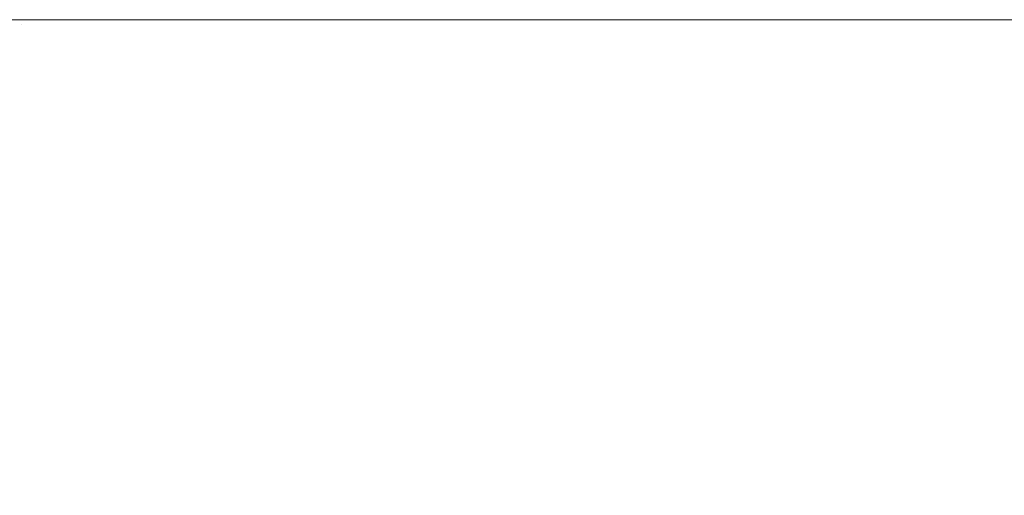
# Model space of a CAD drawing. Header units: centimetres. Extents: x -26 to 27.3, y -23.4 to -21.6.
# Tile 143 of 206: x 9.3175 to 9.3885, y -21.5941 to -21.5599. Entities that reach past the tile are written whole.
import ezdxf

# ---------------------------------------------------------------- set-up
doc = ezdxf.new("R2010")
doc.units = ezdxf.units.CM
doc.header["$LTSCALE"] = 2.54
doc.layers.add('Lucido design-1', color=7, linetype='Continuous')

# ---------------------------------------------------------------- blocks, each defined once
blk = doc.blocks.new('Gruppo-4-1')
at = {"color": 7, "linetype": 'Continuous', "lineweight": 9}
for points, invisible_edges in [([(27.209353, -21.559935, -9.478917), (27.209353, -21.559888, -9.481992), (-25.890647, -21.559888, -9.481992), (-25.890647, -21.559935, -9.478917)], 8), ([(9.309353, -21.559888, -9.681992), (-25.890647, -21.559888, -9.481992), (27.209353, -21.559888, -9.481992)], 9), ([(-25.890647, -21.559935, -9.478917), (-25.890647, -21.560002, -9.477631), (27.209353, -21.560002, -9.477631), (27.209353, -21.559935, -9.478917)], 10), ([(27.209353, -21.560149, -9.474771), (27.209353, -21.560002, -9.477631), (-25.890647, -21.560002, -9.477631), (-25.890647, -21.560149, -9.474771)], 10), ([(-25.890647, -21.560149, -9.474771), (-25.890647, -21.560288, -9.473278), (27.209353, -21.560288, -9.473278), (27.209353, -21.560149, -9.474771)], 10), ([(27.209353, -21.560535, -9.470635), (27.209353, -21.560288, -9.473278), (-25.890647, -21.560288, -9.473278), (-25.890647, -21.560535, -9.470635)], 10), ([(9.309353, -21.559888, -9.681992), (9.318077, -21.559888, -9.682182), (9.317887, -21.559983, -9.686538), (9.309353, -21.559983, -9.686352)], 6), ([(27.209353, -21.559888, -9.481992), (9.318077, -21.559888, -9.682182), (9.309353, -21.559888, -9.681992)], 9), ([(9.309353, -21.559983, -9.686352), (9.317887, -21.559983, -9.686538), (9.317706, -21.560249, -9.690666), (9.309353, -21.560249, -9.690484)], 7), ([(9.317706, -21.560249, -9.690666), (9.317527, -21.560686, -9.694777), (9.309353, -21.560686, -9.694598), (9.309353, -21.560273, -9.690707)], 11), ([(9.309353, -21.560273, -9.690707), (9.309353, -21.560249, -9.690484), (9.317706, -21.560249, -9.690666)], 10), ([(9.317706, -21.560249, -9.690666), (9.326044, -21.560249, -9.691213), (9.325685, -21.560686, -9.695311), (9.317527, -21.560686, -9.694777)], 15), ([(9.317887, -21.559983, -9.686538), (9.326404, -21.559983, -9.687096), (9.326044, -21.560249, -9.691213), (9.317706, -21.560249, -9.690666)], 15), ([(9.318077, -21.559888, -9.682182), (9.326784, -21.559888, -9.682753), (9.326404, -21.559983, -9.687096), (9.317887, -21.559983, -9.686538)], 14), ([(9.326784, -21.559888, -9.682753), (9.318077, -21.559888, -9.682182), (27.209353, -21.559888, -9.481992)], 10), ([(9.326044, -21.560249, -9.691213), (9.33435, -21.560249, -9.692122), (9.333813, -21.560686, -9.696202), (9.325685, -21.560686, -9.695311)], 15), ([(9.326404, -21.559983, -9.687096), (9.334889, -21.559983, -9.688025), (9.33435, -21.560249, -9.692122), (9.326044, -21.560249, -9.691213)], 15), ([(9.326784, -21.559888, -9.682753), (9.335458, -21.559888, -9.683703), (9.334889, -21.559983, -9.688025), (9.326404, -21.559983, -9.687096)], 14), ([(27.209353, -21.559888, -9.481992), (9.335458, -21.559888, -9.683703), (9.326784, -21.559888, -9.682753)], 9), ([(9.33435, -21.560249, -9.692122), (9.342608, -21.560249, -9.693393), (9.341894, -21.560686, -9.697445), (9.333813, -21.560686, -9.696202)], 15), ([(9.334889, -21.559983, -9.688025), (9.343326, -21.559983, -9.689324), (9.342608, -21.560249, -9.693393), (9.33435, -21.560249, -9.692122)], 15), ([(9.335458, -21.559888, -9.683703), (9.344083, -21.559888, -9.68503), (9.343326, -21.559983, -9.689324), (9.334889, -21.559983, -9.688025)], 14), ([(9.344083, -21.559888, -9.68503), (9.335458, -21.559888, -9.683703), (27.209353, -21.559888, -9.481992)], 10), ([(9.342608, -21.560249, -9.693393), (9.350803, -21.560249, -9.695024), (9.349912, -21.560686, -9.69904), (9.341894, -21.560686, -9.697445)], 15), ([(9.343326, -21.559983, -9.689324), (9.351697, -21.559983, -9.690989), (9.350803, -21.560249, -9.695024), (9.342608, -21.560249, -9.693393)], 15), ([(9.344083, -21.559888, -9.68503), (9.352641, -21.559888, -9.686732), (9.351697, -21.559983, -9.690989), (9.343326, -21.559983, -9.689324)], 14), ([(9.352641, -21.559888, -9.686732), (9.344083, -21.559888, -9.68503), (27.209353, -21.559888, -9.481992)], 10), ([(9.350803, -21.560249, -9.695024), (9.358919, -21.560249, -9.697009), (9.357854, -21.560686, -9.700984), (9.349912, -21.560686, -9.69904)], 15), ([(9.351697, -21.559983, -9.690989), (9.359988, -21.559983, -9.693018), (9.358919, -21.560249, -9.697009), (9.350803, -21.560249, -9.695024)], 15), ([(9.352641, -21.559888, -9.686732), (9.361117, -21.559888, -9.688806), (9.359988, -21.559983, -9.693018), (9.351697, -21.559983, -9.690989)], 14), ([(27.209353, -21.559888, -9.481992), (9.361117, -21.559888, -9.688806), (9.352641, -21.559888, -9.686732)], 9), ([(9.358919, -21.560249, -9.697009), (9.36694, -21.560249, -9.699348), (9.365703, -21.560686, -9.703272), (9.357854, -21.560686, -9.700984)], 15), ([(9.359988, -21.559983, -9.693018), (9.368183, -21.559983, -9.695406), (9.36694, -21.560249, -9.699348), (9.358919, -21.560249, -9.697009)], 15), ([(9.361117, -21.559888, -9.688806), (9.369494, -21.559888, -9.691248), (9.368183, -21.559983, -9.695406), (9.359988, -21.559983, -9.693018)], 14), ([(27.209353, -21.559888, -9.481992), (9.369494, -21.559888, -9.691248), (9.361117, -21.559888, -9.688806)], 9), ([(9.36694, -21.560249, -9.699348), (9.374852, -21.560249, -9.702033), (9.373445, -21.560686, -9.7059), (9.365703, -21.560686, -9.703272)], 15), ([(9.368183, -21.559983, -9.695406), (9.376266, -21.559983, -9.69815), (9.374852, -21.560249, -9.702033), (9.36694, -21.560249, -9.699348)], 15), ([(9.369494, -21.559888, -9.691248), (9.377757, -21.559888, -9.694053), (9.376266, -21.559983, -9.69815), (9.368183, -21.559983, -9.695406)], 14), ([(27.209353, -21.559888, -9.481992), (9.377757, -21.559888, -9.694053), (9.369494, -21.559888, -9.691248)], 9), ([(9.374852, -21.560249, -9.702033), (9.38264, -21.560249, -9.705062), (9.381065, -21.560686, -9.708863), (9.373445, -21.560686, -9.7059)], 15), ([(9.376266, -21.559983, -9.69815), (9.384221, -21.559983, -9.701244), (9.38264, -21.560249, -9.705062), (9.374852, -21.560249, -9.702033)], 15), ([(9.377757, -21.559888, -9.694053), (9.38589, -21.559888, -9.697216), (9.384221, -21.559983, -9.701244), (9.376266, -21.559983, -9.69815)], 14), ([(9.38589, -21.559888, -9.697216), (9.377757, -21.559888, -9.694053), (27.209353, -21.559888, -9.481992)], 10), ([(9.38264, -21.560249, -9.705062), (9.390288, -21.560249, -9.708427), (9.388549, -21.560686, -9.712156), (9.381065, -21.560686, -9.708863)], 15), ([(9.384221, -21.559983, -9.701244), (9.392034, -21.559983, -9.704681), (9.390288, -21.560249, -9.708427), (9.38264, -21.560249, -9.705062)], 15), ([(9.38589, -21.559888, -9.697216), (9.393877, -21.559888, -9.70073), (9.392034, -21.559983, -9.704681), (9.384221, -21.559983, -9.701244)], 14), ([(9.393877, -21.559888, -9.70073), (9.38589, -21.559888, -9.697216), (27.209353, -21.559888, -9.481992)], 10), ([(-25.890647, -21.560535, -9.470635), (-25.890647, -21.560764, -9.468942), (27.209353, -21.560764, -9.468942), (27.209353, -21.560535, -9.470635)], 10), ([(27.209353, -21.561093, -9.466514), (27.209353, -21.560764, -9.468942), (-25.890647, -21.560764, -9.468942), (-25.890647, -21.561093, -9.466514)], 10), ([(9.317527, -21.560686, -9.694777), (9.325685, -21.560686, -9.695311), (9.325329, -21.561292, -9.699385), (9.317349, -21.561292, -9.698862)], 15), ([(9.325685, -21.560686, -9.695311), (9.333813, -21.560686, -9.696202), (9.333279, -21.561292, -9.700256), (9.325329, -21.561292, -9.699385)], 15), ([(9.333813, -21.560686, -9.696202), (9.341894, -21.560686, -9.697445), (9.341183, -21.561292, -9.701472), (9.333279, -21.561292, -9.700256)], 15), ([(9.341894, -21.560686, -9.697445), (9.349912, -21.560686, -9.69904), (9.349027, -21.561292, -9.703033), (9.341183, -21.561292, -9.701472)], 15), ([(9.349912, -21.560686, -9.69904), (9.357854, -21.560686, -9.700984), (9.356796, -21.561292, -9.704934), (9.349027, -21.561292, -9.703033)], 15), ([(9.357854, -21.560686, -9.700984), (9.365703, -21.560686, -9.703272), (9.364474, -21.561292, -9.707172), (9.356796, -21.561292, -9.704934)], 15), ([(9.365703, -21.560686, -9.703272), (9.373445, -21.560686, -9.7059), (9.372047, -21.561292, -9.709742), (9.364474, -21.561292, -9.707172)], 15), ([(9.373445, -21.560686, -9.7059), (9.381065, -21.560686, -9.708863), (9.3795, -21.561292, -9.712641), (9.372047, -21.561292, -9.709742)], 15), ([(9.381065, -21.560686, -9.708863), (9.388549, -21.560686, -9.712156), (9.386821, -21.561292, -9.715862), (9.3795, -21.561292, -9.712641)], 15), ([(9.388549, -21.560686, -9.712156), (9.395882, -21.560686, -9.715772), (9.393993, -21.561292, -9.719399), (9.386821, -21.561292, -9.715862)], 15), ([(-25.890647, -21.561093, -9.466514), (-25.890647, -21.561428, -9.464631), (27.209353, -21.561428, -9.464631), (27.209353, -21.561093, -9.466514)], 10), ([(27.209353, -21.561823, -9.462417), (27.209353, -21.561428, -9.464631), (-25.890647, -21.561428, -9.464631), (-25.890647, -21.561823, -9.462417)], 10), ([(9.317349, -21.561292, -9.698862), (9.325329, -21.561292, -9.699385), (9.324975, -21.562065, -9.703427), (9.317172, -21.562065, -9.702916)], 15), ([(9.325329, -21.561292, -9.699385), (9.333279, -21.561292, -9.700256), (9.332749, -21.562065, -9.704278), (9.324975, -21.562065, -9.703427)], 15), ([(9.333279, -21.561292, -9.700256), (9.341183, -21.561292, -9.701472), (9.340479, -21.562065, -9.705468), (9.332749, -21.562065, -9.704278)], 15), ([(9.341183, -21.561292, -9.701472), (9.349027, -21.561292, -9.703033), (9.348149, -21.562065, -9.706994), (9.340479, -21.562065, -9.705468)], 15), ([(9.349027, -21.561292, -9.703033), (9.356796, -21.561292, -9.704934), (9.355745, -21.562065, -9.708853), (9.348149, -21.562065, -9.706994)], 15), ([(9.356796, -21.561292, -9.704934), (9.364474, -21.561292, -9.707172), (9.363254, -21.562065, -9.711041), (9.355745, -21.562065, -9.708853)], 15), ([(9.364474, -21.561292, -9.707172), (9.372047, -21.561292, -9.709742), (9.370659, -21.562065, -9.713555), (9.363254, -21.562065, -9.711041)], 15), ([(9.372047, -21.561292, -9.709742), (9.3795, -21.561292, -9.712641), (9.377948, -21.562065, -9.716389), (9.370659, -21.562065, -9.713555)], 15), ([(9.3795, -21.561292, -9.712641), (9.386821, -21.561292, -9.715862), (9.385106, -21.562065, -9.719539), (9.377948, -21.562065, -9.716389)], 15), ([(9.386821, -21.561292, -9.715862), (9.393993, -21.561292, -9.719399), (9.39212, -21.562065, -9.722998), (9.385106, -21.562065, -9.719539)], 15), ([(-25.890647, -21.561823, -9.462417), (-25.890647, -21.56228, -9.460352), (27.209353, -21.56228, -9.460352), (27.209353, -21.561823, -9.462417)], 10), ([(27.209353, -21.562723, -9.45835), (27.209353, -21.56228, -9.460352), (-25.890647, -21.56228, -9.460352), (-25.890647, -21.562723, -9.45835)], 10), ([(9.317172, -21.562065, -9.702916), (9.324975, -21.562065, -9.703427), (9.324625, -21.563005, -9.70743), (9.316996, -21.563005, -9.70693)], 15), ([(9.324975, -21.562065, -9.703427), (9.332749, -21.562065, -9.704278), (9.332225, -21.563005, -9.708262), (9.324625, -21.563005, -9.70743)], 15), ([(9.332749, -21.562065, -9.704278), (9.340479, -21.562065, -9.705468), (9.339781, -21.563005, -9.709425), (9.332225, -21.563005, -9.708262)], 15), ([(9.340479, -21.562065, -9.705468), (9.348149, -21.562065, -9.706994), (9.347279, -21.563005, -9.710917), (9.339781, -21.563005, -9.709425)], 15), ([(9.348149, -21.562065, -9.706994), (9.355745, -21.562065, -9.708853), (9.354705, -21.563005, -9.712734), (9.347279, -21.563005, -9.710917)], 15), ([(9.355745, -21.562065, -9.708853), (9.363254, -21.562065, -9.711041), (9.362045, -21.563005, -9.714873), (9.354705, -21.563005, -9.712734)], 15), ([(9.363254, -21.562065, -9.711041), (9.370659, -21.562065, -9.713555), (9.369285, -21.563005, -9.717331), (9.362045, -21.563005, -9.714873)], 15), ([(9.370659, -21.562065, -9.713555), (9.377948, -21.562065, -9.716389), (9.37641, -21.563005, -9.720102), (9.369285, -21.563005, -9.717331)], 15), ([(9.377948, -21.562065, -9.716389), (9.385106, -21.562065, -9.719539), (9.383408, -21.563005, -9.723181), (9.37641, -21.563005, -9.720102)], 15), ([(9.385106, -21.562065, -9.719539), (9.39212, -21.562065, -9.722998), (9.390264, -21.563005, -9.726562), (9.383408, -21.563005, -9.723181)], 15), ([(-25.890647, -21.562723, -9.45835), (-25.890647, -21.563316, -9.456115), (27.209353, -21.563316, -9.456115), (27.209353, -21.562723, -9.45835)], 10), ([(9.316996, -21.563005, -9.70693), (9.324625, -21.563005, -9.70743), (9.324279, -21.564108, -9.711388), (9.316823, -21.564108, -9.710899)], 15), ([(9.324625, -21.563005, -9.70743), (9.332225, -21.563005, -9.708262), (9.331706, -21.564108, -9.712201), (9.324279, -21.564108, -9.711388)], 15), ([(9.332225, -21.563005, -9.708262), (9.339781, -21.563005, -9.709425), (9.339091, -21.564108, -9.713338), (9.331706, -21.564108, -9.712201)], 15), ([(9.339781, -21.563005, -9.709425), (9.347279, -21.563005, -9.710917), (9.346419, -21.564108, -9.714796), (9.339091, -21.564108, -9.713338)], 15), ([(9.347279, -21.563005, -9.710917), (9.354705, -21.563005, -9.712734), (9.353677, -21.564108, -9.716572), (9.346419, -21.564108, -9.714796)], 15), ([(9.354705, -21.563005, -9.712734), (9.362045, -21.563005, -9.714873), (9.360851, -21.564108, -9.718662), (9.353677, -21.564108, -9.716572)], 15), ([(9.362045, -21.563005, -9.714873), (9.369285, -21.563005, -9.717331), (9.367926, -21.564108, -9.721064), (9.360851, -21.564108, -9.718662)], 15), ([(9.369285, -21.563005, -9.717331), (9.37641, -21.563005, -9.720102), (9.37489, -21.564108, -9.723772), (9.367926, -21.564108, -9.721064)], 15), ([(9.37641, -21.563005, -9.720102), (9.383408, -21.563005, -9.723181), (9.381729, -21.564108, -9.726781), (9.37489, -21.564108, -9.723772)], 15), ([(9.383408, -21.563005, -9.723181), (9.390264, -21.563005, -9.726562), (9.38843, -21.564108, -9.730086), (9.381729, -21.564108, -9.726781)], 15), ([(9.390264, -21.563005, -9.726562), (9.396967, -21.563005, -9.730239), (9.394981, -21.564108, -9.73368), (9.38843, -21.564108, -9.730086)], 15), ([(27.209353, -21.563793, -9.45432), (27.209353, -21.563316, -9.456115), (-25.890647, -21.563316, -9.456115), (-25.890647, -21.563793, -9.45432)], 10), ([(-25.890647, -21.563793, -9.45432), (-25.890647, -21.564536, -9.451927), (27.209353, -21.564536, -9.451927), (27.209353, -21.563793, -9.45432)], 10), ([(27.209353, -21.565031, -9.450335), (27.209353, -21.564536, -9.451927), (-25.890647, -21.564536, -9.451927), (-25.890647, -21.565031, -9.450335)], 10), ([(9.316823, -21.564108, -9.710899), (9.324279, -21.564108, -9.711388), (9.323937, -21.565374, -9.715294), (9.316652, -21.565374, -9.714816)], 15), ([(9.324279, -21.564108, -9.711388), (9.331706, -21.564108, -9.712201), (9.331195, -21.565374, -9.716088), (9.323937, -21.565374, -9.715294)], 15), ([(9.331706, -21.564108, -9.712201), (9.339091, -21.564108, -9.713338), (9.33841, -21.565374, -9.717199), (9.331195, -21.565374, -9.716088)], 15), ([(9.339091, -21.564108, -9.713338), (9.346419, -21.564108, -9.714796), (9.345571, -21.565374, -9.718623), (9.33841, -21.565374, -9.717199)], 15), ([(9.346419, -21.564108, -9.714796), (9.353677, -21.564108, -9.716572), (9.352662, -21.565374, -9.720359), (9.345571, -21.565374, -9.718623)], 15), ([(9.353677, -21.564108, -9.716572), (9.360851, -21.564108, -9.718662), (9.359672, -21.565374, -9.722402), (9.352662, -21.565374, -9.720359)], 15), ([(9.360851, -21.564108, -9.718662), (9.367926, -21.564108, -9.721064), (9.366585, -21.565374, -9.724748), (9.359672, -21.565374, -9.722402)], 15), ([(9.367926, -21.564108, -9.721064), (9.37489, -21.564108, -9.723772), (9.373389, -21.565374, -9.727394), (9.366585, -21.565374, -9.724748)], 15), ([(9.37489, -21.564108, -9.723772), (9.381729, -21.564108, -9.726781), (9.380072, -21.565374, -9.730335), (9.373389, -21.565374, -9.727394)], 15), ([(9.381729, -21.564108, -9.726781), (9.38843, -21.564108, -9.730086), (9.38662, -21.565374, -9.733564), (9.380072, -21.565374, -9.730335)], 15), ([(9.38843, -21.564108, -9.730086), (9.394981, -21.564108, -9.73368), (9.39302, -21.565374, -9.737075), (9.38662, -21.565374, -9.733564)], 15), ([(-25.890647, -21.565031, -9.450335), (-25.890647, -21.565938, -9.447796), (27.209353, -21.565938, -9.447796), (27.209353, -21.565031, -9.450335)], 10), ([(27.209353, -21.566436, -9.446402), (27.209353, -21.565938, -9.447796), (-25.890647, -21.565938, -9.447796), (-25.890647, -21.566436, -9.446402)], 10), ([(9.316652, -21.565374, -9.714816), (9.323937, -21.565374, -9.715294), (9.323601, -21.566798, -9.719141), (9.316484, -21.566798, -9.718674)], 15), ([(9.323937, -21.565374, -9.715294), (9.331195, -21.565374, -9.716088), (9.330691, -21.566798, -9.719917), (9.323601, -21.566798, -9.719141)], 15), ([(9.331195, -21.565374, -9.716088), (9.33841, -21.565374, -9.717199), (9.33774, -21.566798, -9.721002), (9.330691, -21.566798, -9.719917)], 15), ([(9.33841, -21.565374, -9.717199), (9.345571, -21.565374, -9.718623), (9.344735, -21.566798, -9.722394), (9.33774, -21.566798, -9.721002)], 15), ([(9.345571, -21.565374, -9.718623), (9.352662, -21.565374, -9.720359), (9.351663, -21.566798, -9.724089), (9.344735, -21.566798, -9.722394)], 15), ([(9.352662, -21.565374, -9.720359), (9.359672, -21.565374, -9.722402), (9.35851, -21.566798, -9.726085), (9.351663, -21.566798, -9.724089)], 15), ([(9.359672, -21.565374, -9.722402), (9.366585, -21.565374, -9.724748), (9.365264, -21.566798, -9.728377), (9.35851, -21.566798, -9.726085)], 15), ([(9.366585, -21.565374, -9.724748), (9.373389, -21.565374, -9.727394), (9.371911, -21.566798, -9.730962), (9.365264, -21.566798, -9.728377)], 15), ([(9.373389, -21.565374, -9.727394), (9.380072, -21.565374, -9.730335), (9.37844, -21.566798, -9.733835), (9.371911, -21.566798, -9.730962)], 15), ([(9.380072, -21.565374, -9.730335), (9.38662, -21.565374, -9.733564), (9.384836, -21.566798, -9.736989), (9.37844, -21.566798, -9.733835)], 15), ([(9.38662, -21.565374, -9.733564), (9.39302, -21.565374, -9.737075), (9.391089, -21.566798, -9.74042), (9.384836, -21.566798, -9.736989)], 15), ([(-25.890647, -21.566436, -9.446402), (-25.890647, -21.567517, -9.44373), (27.209353, -21.567517, -9.44373), (27.209353, -21.566436, -9.446402)], 10), ([(9.316484, -21.566798, -9.718674), (9.323601, -21.566798, -9.719141), (9.32327, -21.568378, -9.722923), (9.316318, -21.568378, -9.722467)], 15), ([(9.323601, -21.566798, -9.719141), (9.330691, -21.566798, -9.719917), (9.330195, -21.568378, -9.723681), (9.32327, -21.568378, -9.722923)], 15), ([(9.330691, -21.566798, -9.719917), (9.33774, -21.566798, -9.721002), (9.33708, -21.568378, -9.724741), (9.330195, -21.568378, -9.723681)], 15), ([(9.33774, -21.566798, -9.721002), (9.344735, -21.566798, -9.722394), (9.343913, -21.568378, -9.7261), (9.33708, -21.568378, -9.724741)], 15), ([(9.344735, -21.566798, -9.722394), (9.351663, -21.566798, -9.724089), (9.35068, -21.568378, -9.727756), (9.343913, -21.568378, -9.7261)], 15), ([(9.351663, -21.566798, -9.724089), (9.35851, -21.566798, -9.726085), (9.357369, -21.568378, -9.729706), (9.35068, -21.568378, -9.727756)], 15), ([(9.35851, -21.566798, -9.726085), (9.365264, -21.566798, -9.728377), (9.363966, -21.568378, -9.731945), (9.357369, -21.568378, -9.729706)], 15), ([(9.365264, -21.566798, -9.728377), (9.371911, -21.566798, -9.730962), (9.370458, -21.568378, -9.73447), (9.363966, -21.568378, -9.731945)], 15), ([(9.371911, -21.566798, -9.730962), (9.37844, -21.566798, -9.733835), (9.376835, -21.568378, -9.737276), (9.370458, -21.568378, -9.73447)], 15), ([(9.37844, -21.566798, -9.733835), (9.384836, -21.566798, -9.736989), (9.383083, -21.568378, -9.740357), (9.376835, -21.568378, -9.737276)], 15), ([(9.384836, -21.566798, -9.736989), (9.391089, -21.566798, -9.74042), (9.389191, -21.568378, -9.743708), (9.383083, -21.568378, -9.740357)], 15), ([(27.209353, -21.568005, -9.442527), (27.209353, -21.567517, -9.44373), (-25.890647, -21.567517, -9.44373), (-25.890647, -21.568005, -9.442527)], 10), ([(-25.890647, -21.568005, -9.442527), (-25.890647, -21.569273, -9.439737), (27.209353, -21.569273, -9.439737), (27.209353, -21.568005, -9.442527)], 10), ([(9.316318, -21.568378, -9.722467), (9.32327, -21.568378, -9.722923), (9.322945, -21.570112, -9.726634), (9.316155, -21.570112, -9.726189)], 15), ([(9.32327, -21.568378, -9.722923), (9.330195, -21.568378, -9.723681), (9.329709, -21.570112, -9.727375), (9.322945, -21.570112, -9.726634)], 15), ([(9.330195, -21.568378, -9.723681), (9.33708, -21.568378, -9.724741), (9.336434, -21.570112, -9.72841), (9.329709, -21.570112, -9.727375)], 15), ([(9.33708, -21.568378, -9.724741), (9.343913, -21.568378, -9.7261), (9.343107, -21.570112, -9.729737), (9.336434, -21.570112, -9.72841)], 15), ([(9.343913, -21.568378, -9.7261), (9.35068, -21.568378, -9.727756), (9.349716, -21.570112, -9.731355), (9.343107, -21.570112, -9.729737)], 15), ([(9.35068, -21.568378, -9.727756), (9.357369, -21.568378, -9.729706), (9.356248, -21.570112, -9.733259), (9.349716, -21.570112, -9.731355)], 15), ([(9.357369, -21.568378, -9.729706), (9.363966, -21.568378, -9.731945), (9.362691, -21.570112, -9.735446), (9.356248, -21.570112, -9.733259)], 15), ([(9.363966, -21.568378, -9.731945), (9.370458, -21.568378, -9.73447), (9.369033, -21.570112, -9.737912), (9.362691, -21.570112, -9.735446)], 15), ([(9.370458, -21.568378, -9.73447), (9.376835, -21.568378, -9.737276), (9.375261, -21.570112, -9.740652), (9.369033, -21.570112, -9.737912)], 15), ([(9.376835, -21.568378, -9.737276), (9.383083, -21.568378, -9.740357), (9.381363, -21.570112, -9.743661), (9.375261, -21.570112, -9.740652)], 15), ([(9.383083, -21.568378, -9.740357), (9.389191, -21.568378, -9.743708), (9.387328, -21.570112, -9.746934), (9.381363, -21.570112, -9.743661)], 15), ([(9.389191, -21.568378, -9.743708), (9.395147, -21.568378, -9.747322), (9.393145, -21.570112, -9.750464), (9.387328, -21.570112, -9.746934)], 15), ([(27.209353, -21.569736, -9.438717), (27.209353, -21.569273, -9.439737), (-25.890647, -21.569273, -9.439737), (-25.890647, -21.569736, -9.438717)], 10), ([(-25.890647, -21.569736, -9.438717), (-25.890647, -21.571201, -9.435824), (27.209353, -21.571201, -9.435824), (27.209353, -21.569736, -9.438717)], 10), ([(9.316155, -21.570112, -9.726189), (9.322945, -21.570112, -9.726634), (9.322627, -21.571996, -9.730268), (9.315996, -21.571996, -9.729833)], 15), ([(9.322945, -21.570112, -9.726634), (9.329709, -21.570112, -9.727375), (9.329233, -21.571996, -9.730991), (9.322627, -21.571996, -9.730268)], 15), ([(9.329709, -21.570112, -9.727375), (9.336434, -21.570112, -9.72841), (9.3358, -21.571996, -9.732002), (9.329233, -21.571996, -9.730991)], 15), ([(9.336434, -21.570112, -9.72841), (9.343107, -21.570112, -9.729737), (9.342317, -21.571996, -9.733299), (9.3358, -21.571996, -9.732002)], 15), ([(9.343107, -21.570112, -9.729737), (9.349716, -21.570112, -9.731355), (9.348772, -21.571996, -9.734878), (9.342317, -21.571996, -9.733299)], 15), ([(9.349716, -21.570112, -9.731355), (9.356248, -21.570112, -9.733259), (9.355151, -21.571996, -9.736737), (9.348772, -21.571996, -9.734878)], 15), ([(9.356248, -21.570112, -9.733259), (9.362691, -21.570112, -9.735446), (9.361444, -21.571996, -9.738873), (9.355151, -21.571996, -9.736737)], 15), ([(9.362691, -21.570112, -9.735446), (9.369033, -21.570112, -9.737912), (9.367637, -21.571996, -9.741282), (9.361444, -21.571996, -9.738873)], 15), ([(9.369033, -21.570112, -9.737912), (9.375261, -21.570112, -9.740652), (9.373719, -21.571996, -9.743958), (9.367637, -21.571996, -9.741282)], 15), ([(9.375261, -21.570112, -9.740652), (9.381363, -21.570112, -9.743661), (9.379679, -21.571996, -9.746897), (9.373719, -21.571996, -9.743958)], 15), ([(9.381363, -21.570112, -9.743661), (9.387328, -21.570112, -9.746934), (9.385505, -21.571996, -9.750093), (9.379679, -21.571996, -9.746897)], 15), ([(9.387328, -21.570112, -9.746934), (9.393145, -21.570112, -9.750464), (9.391185, -21.571996, -9.75354), (9.385505, -21.571996, -9.750093)], 15), ([(27.209353, -21.571627, -9.43498), (27.209353, -21.571201, -9.435824), (-25.890647, -21.571201, -9.435824), (-25.890647, -21.571627, -9.43498)], 10), ([(-25.890647, -21.571627, -9.43498), (-25.890647, -21.573297, -9.431998), (27.209353, -21.573297, -9.431998), (27.209353, -21.571627, -9.43498)], 10), ([(9.315996, -21.571996, -9.729833), (9.322627, -21.571996, -9.730268), (9.322316, -21.574026, -9.733819), (9.315841, -21.574026, -9.733394)], 15), ([(9.322627, -21.571996, -9.730268), (9.329233, -21.571996, -9.730991), (9.328767, -21.574026, -9.734525), (9.322316, -21.574026, -9.733819)], 15), ([(9.329233, -21.571996, -9.730991), (9.3358, -21.571996, -9.732002), (9.335181, -21.574026, -9.735512), (9.328767, -21.574026, -9.734525)], 15), ([(9.3358, -21.571996, -9.732002), (9.342317, -21.571996, -9.733299), (9.341546, -21.574026, -9.736778), (9.335181, -21.574026, -9.735512)], 15), ([(9.342317, -21.571996, -9.733299), (9.348772, -21.571996, -9.734878), (9.347849, -21.574026, -9.738321), (9.341546, -21.574026, -9.736778)], 15), ([(9.348772, -21.571996, -9.734878), (9.355151, -21.571996, -9.736737), (9.35408, -21.574026, -9.740137), (9.347849, -21.574026, -9.738321)], 15), ([(9.355151, -21.571996, -9.736737), (9.361444, -21.571996, -9.738873), (9.360225, -21.574026, -9.742223), (9.35408, -21.574026, -9.740137)], 15), ([(9.361444, -21.571996, -9.738873), (9.367637, -21.571996, -9.741282), (9.366273, -21.574026, -9.744575), (9.360225, -21.574026, -9.742223)], 15), ([(9.367637, -21.571996, -9.741282), (9.373719, -21.571996, -9.743958), (9.372213, -21.574026, -9.747188), (9.366273, -21.574026, -9.744575)], 15), ([(9.373719, -21.571996, -9.743958), (9.379679, -21.571996, -9.746897), (9.378033, -21.574026, -9.750059), (9.372213, -21.574026, -9.747188)], 15), ([(9.379679, -21.571996, -9.746897), (9.385505, -21.571996, -9.750093), (9.383723, -21.574026, -9.75318), (9.378033, -21.574026, -9.750059)], 15), ([(9.385505, -21.571996, -9.750093), (9.391185, -21.571996, -9.75354), (9.38927, -21.574026, -9.756546), (9.383723, -21.574026, -9.75318)], 15), ([(27.209353, -21.573675, -9.431322), (27.209353, -21.573297, -9.431998), (-25.890647, -21.573297, -9.431998), (-25.890647, -21.573675, -9.431322)], 10), ([(-25.890647, -21.573675, -9.431322), (-25.890647, -21.575558, -9.428267), (27.209353, -21.575558, -9.428267), (27.209353, -21.573675, -9.431322)], 10), ([(9.315841, -21.574026, -9.733394), (9.322316, -21.574026, -9.733819), (9.322014, -21.576198, -9.73728), (9.315689, -21.576198, -9.736866)], 15), ([(9.322316, -21.574026, -9.733819), (9.328767, -21.574026, -9.734525), (9.328314, -21.576198, -9.73797), (9.322014, -21.576198, -9.73728)], 15), ([(9.328767, -21.574026, -9.734525), (9.335181, -21.574026, -9.735512), (9.334578, -21.576198, -9.738934), (9.328314, -21.576198, -9.73797)], 15), ([(9.335181, -21.574026, -9.735512), (9.341546, -21.574026, -9.736778), (9.340794, -21.576198, -9.740171), (9.334578, -21.576198, -9.738934)], 15), ([(9.341546, -21.574026, -9.736778), (9.347849, -21.574026, -9.738321), (9.34695, -21.576198, -9.741677), (9.340794, -21.576198, -9.740171)], 15), ([(9.347849, -21.574026, -9.738321), (9.35408, -21.574026, -9.740137), (9.353035, -21.576198, -9.743451), (9.34695, -21.576198, -9.741677)], 15), ([(9.35408, -21.574026, -9.740137), (9.360225, -21.574026, -9.742223), (9.359036, -21.576198, -9.745488), (9.353035, -21.576198, -9.743451)], 15), ([(9.360225, -21.574026, -9.742223), (9.366273, -21.574026, -9.744575), (9.364943, -21.576198, -9.747785), (9.359036, -21.576198, -9.745488)], 15), ([(9.366273, -21.574026, -9.744575), (9.372213, -21.574026, -9.747188), (9.370744, -21.576198, -9.750338), (9.364943, -21.576198, -9.747785)], 15), ([(9.372213, -21.574026, -9.747188), (9.378033, -21.574026, -9.750059), (9.376428, -21.576198, -9.753141), (9.370744, -21.576198, -9.750338)], 15), ([(9.378033, -21.574026, -9.750059), (9.383723, -21.574026, -9.75318), (9.381985, -21.576198, -9.756189), (9.376428, -21.576198, -9.753141)], 15), ([(9.383723, -21.574026, -9.75318), (9.38927, -21.574026, -9.756546), (9.387403, -21.576198, -9.759477), (9.381985, -21.576198, -9.756189)], 15), ([(9.38927, -21.574026, -9.756546), (9.394666, -21.574026, -9.760152), (9.392673, -21.576198, -9.762998), (9.387403, -21.576198, -9.759477)], 15), ([(27.209353, -21.575877, -9.42775), (27.209353, -21.575558, -9.428267), (-25.890647, -21.575558, -9.428267), (-25.890647, -21.575877, -9.42775)], 10), ([(-25.890647, -21.575877, -9.42775), (-25.890647, -21.57798, -9.424639), (27.209353, -21.57798, -9.424639), (27.209353, -21.575877, -9.42775)], 10), ([(9.315689, -21.576198, -9.736866), (9.322014, -21.576198, -9.73728), (9.321719, -21.578509, -9.740647), (9.315542, -21.578509, -9.740243)], 15), ([(9.322014, -21.576198, -9.73728), (9.328314, -21.576198, -9.73797), (9.327873, -21.578509, -9.741321), (9.321719, -21.578509, -9.740647)], 15), ([(9.328314, -21.576198, -9.73797), (9.334578, -21.576198, -9.738934), (9.333991, -21.578509, -9.742263), (9.327873, -21.578509, -9.741321)], 15), ([(9.334578, -21.576198, -9.738934), (9.340794, -21.576198, -9.740171), (9.340062, -21.578509, -9.743471), (9.333991, -21.578509, -9.742263)], 15), ([(9.340794, -21.576198, -9.740171), (9.34695, -21.576198, -9.741677), (9.346075, -21.578509, -9.744942), (9.340062, -21.578509, -9.743471)], 15), ([(9.34695, -21.576198, -9.741677), (9.353035, -21.576198, -9.743451), (9.352018, -21.578509, -9.746674), (9.346075, -21.578509, -9.744942)], 15), ([(9.353035, -21.576198, -9.743451), (9.359036, -21.576198, -9.745488), (9.35788, -21.578509, -9.748664), (9.352018, -21.578509, -9.746674)], 15), ([(9.359036, -21.576198, -9.745488), (9.364943, -21.576198, -9.747785), (9.36365, -21.578509, -9.750908), (9.35788, -21.578509, -9.748664)], 15), ([(9.364943, -21.576198, -9.747785), (9.370744, -21.576198, -9.750338), (9.369316, -21.578509, -9.753401), (9.36365, -21.578509, -9.750908)], 15), ([(9.370744, -21.576198, -9.750338), (9.376428, -21.576198, -9.753141), (9.374868, -21.578509, -9.756139), (9.369316, -21.578509, -9.753401)], 15), ([(9.376428, -21.576198, -9.753141), (9.381985, -21.576198, -9.756189), (9.380295, -21.578509, -9.759116), (9.374868, -21.578509, -9.756139)], 15), ([(9.381985, -21.576198, -9.756189), (9.387403, -21.576198, -9.759477), (9.385587, -21.578509, -9.762328), (9.380295, -21.578509, -9.759116)], 15), ([(9.387403, -21.576198, -9.759477), (9.392673, -21.576198, -9.762998), (9.390734, -21.578509, -9.765767), (9.385587, -21.578509, -9.762328)], 15), ([(27.209353, -21.578229, -9.424269), (27.209353, -21.57798, -9.424639), (-25.890647, -21.57798, -9.424639), (-25.890647, -21.578229, -9.424269)], 10), ([(-25.890647, -21.578229, -9.424269), (-25.890647, -21.580557, -9.421119), (27.209353, -21.580557, -9.421119), (27.209353, -21.578229, -9.424269)], 10), ([(9.315542, -21.578509, -9.740243), (9.321719, -21.578509, -9.740647), (9.321433, -21.580954, -9.743915), (9.315399, -21.580954, -9.743519)], 15), ([(9.321719, -21.578509, -9.740647), (9.327873, -21.578509, -9.741321), (9.327445, -21.580954, -9.744573), (9.321433, -21.580954, -9.743915)], 15), ([(9.327873, -21.578509, -9.741321), (9.333991, -21.578509, -9.742263), (9.333421, -21.580954, -9.745493), (9.327445, -21.580954, -9.744573)], 15), ([(9.333991, -21.578509, -9.742263), (9.340062, -21.578509, -9.743471), (9.339352, -21.580954, -9.746673), (9.333421, -21.580954, -9.745493)], 15), ([(9.340062, -21.578509, -9.743471), (9.346075, -21.578509, -9.744942), (9.345226, -21.580954, -9.74811), (9.339352, -21.580954, -9.746673)], 15), ([(9.346075, -21.578509, -9.744942), (9.352018, -21.578509, -9.746674), (9.351032, -21.580954, -9.749802), (9.345226, -21.580954, -9.74811)], 15), ([(9.352018, -21.578509, -9.746674), (9.35788, -21.578509, -9.748664), (9.356759, -21.580954, -9.751746), (9.351032, -21.580954, -9.749802)], 15), ([(9.35788, -21.578509, -9.748664), (9.36365, -21.578509, -9.750908), (9.362395, -21.580954, -9.753938), (9.356759, -21.580954, -9.751746)], 15), ([(9.36365, -21.578509, -9.750908), (9.369316, -21.578509, -9.753401), (9.36793, -21.580954, -9.756373), (9.362395, -21.580954, -9.753938)], 15), ([(9.369316, -21.578509, -9.753401), (9.374868, -21.578509, -9.756139), (9.373353, -21.580954, -9.759048), (9.36793, -21.580954, -9.756373)], 15), ([(9.374868, -21.578509, -9.756139), (9.380295, -21.578509, -9.759116), (9.378655, -21.580954, -9.761957), (9.373353, -21.580954, -9.759048)], 15), ([(9.380295, -21.578509, -9.759116), (9.385587, -21.578509, -9.762328), (9.383825, -21.580954, -9.765094), (9.378655, -21.580954, -9.761957)], 15), ([(9.385587, -21.578509, -9.762328), (9.390734, -21.578509, -9.765767), (9.388853, -21.580954, -9.768454), (9.383825, -21.580954, -9.765094)], 15), ([(27.209353, -21.580728, -9.420888), (27.209353, -21.580557, -9.421119), (-25.890647, -21.580557, -9.421119), (-25.890647, -21.580728, -9.420888)], 10), ([(-25.890647, -21.580728, -9.420888), (-25.890647, -21.583286, -9.417715), (27.209353, -21.583286, -9.417715), (27.209353, -21.580728, -9.420888)], 10), ([(9.315399, -21.580954, -9.743519), (9.321433, -21.580954, -9.743915), (9.321157, -21.583529, -9.747077), (9.31526, -21.583529, -9.74669)], 15), ([(9.321433, -21.580954, -9.743915), (9.327445, -21.580954, -9.744573), (9.32703, -21.583529, -9.74772), (9.321157, -21.583529, -9.747077)], 15), ([(9.327445, -21.580954, -9.744573), (9.333421, -21.580954, -9.745493), (9.33287, -21.583529, -9.748619), (9.32703, -21.583529, -9.74772)], 15), ([(9.333421, -21.580954, -9.745493), (9.339352, -21.580954, -9.746673), (9.338665, -21.583529, -9.749772), (9.33287, -21.583529, -9.748619)], 15), ([(9.339352, -21.580954, -9.746673), (9.345226, -21.580954, -9.74811), (9.344405, -21.583529, -9.751176), (9.338665, -21.583529, -9.749772)], 15), ([(9.345226, -21.580954, -9.74811), (9.351032, -21.580954, -9.749802), (9.350078, -21.583529, -9.752829), (9.344405, -21.583529, -9.751176)], 15), ([(9.351032, -21.580954, -9.749802), (9.356759, -21.580954, -9.751746), (9.355673, -21.583529, -9.754729), (9.350078, -21.583529, -9.752829)], 15), ([(9.356759, -21.580954, -9.751746), (9.362395, -21.580954, -9.753938), (9.36118, -21.583529, -9.75687), (9.355673, -21.583529, -9.754729)], 15), ([(9.362395, -21.580954, -9.753938), (9.36793, -21.580954, -9.756373), (9.366588, -21.583529, -9.75925), (9.36118, -21.583529, -9.75687)], 15), ([(9.36793, -21.580954, -9.756373), (9.373353, -21.580954, -9.759048), (9.371888, -21.583529, -9.761863), (9.366588, -21.583529, -9.75925)], 15), ([(9.373353, -21.580954, -9.759048), (9.378655, -21.580954, -9.761957), (9.377068, -21.583529, -9.764706), (9.371888, -21.583529, -9.761863)], 15), ([(9.378655, -21.580954, -9.761957), (9.383825, -21.580954, -9.765094), (9.38212, -21.583529, -9.767771), (9.377068, -21.583529, -9.764706)], 15), ([(9.383825, -21.580954, -9.765094), (9.388853, -21.580954, -9.768454), (9.387033, -21.583529, -9.771054), (9.38212, -21.583529, -9.767771)], 15), ([(9.388853, -21.580954, -9.768454), (9.39373, -21.580954, -9.772029), (9.391798, -21.583529, -9.774548), (9.387033, -21.583529, -9.771054)], 15), ([(27.209353, -21.583369, -9.417611), (27.209353, -21.583286, -9.417715), (-25.890647, -21.583286, -9.417715), (-25.890647, -21.583369, -9.417611)], 10), ([(27.209353, -21.586149, -9.414445), (27.209353, -21.583369, -9.417611), (-25.890647, -21.583369, -9.417611), (-25.890647, -21.586149, -9.414445)], 10), ([(9.31526, -21.583529, -9.74669), (9.321157, -21.583529, -9.747077), (9.32089, -21.586228, -9.750128), (9.315127, -21.586228, -9.749751)], 15), ([(9.321157, -21.583529, -9.747077), (9.32703, -21.583529, -9.74772), (9.32663, -21.586228, -9.750757), (9.32089, -21.586228, -9.750128)], 15), ([(9.32703, -21.583529, -9.74772), (9.33287, -21.583529, -9.748619), (9.332338, -21.586228, -9.751636), (9.32663, -21.586228, -9.750757)], 15), ([(9.33287, -21.583529, -9.748619), (9.338665, -21.583529, -9.749772), (9.338002, -21.586228, -9.752762), (9.332338, -21.586228, -9.751636)], 15), ([(9.338665, -21.583529, -9.749772), (9.344405, -21.583529, -9.751176), (9.343612, -21.586228, -9.754135), (9.338002, -21.586228, -9.752762)], 15), ([(9.344405, -21.583529, -9.751176), (9.350078, -21.583529, -9.752829), (9.349157, -21.586228, -9.755751), (9.343612, -21.586228, -9.754135)], 15), ([(9.350078, -21.583529, -9.752829), (9.355673, -21.583529, -9.754729), (9.354625, -21.586228, -9.757607), (9.349157, -21.586228, -9.755751)], 15), ([(9.355673, -21.583529, -9.754729), (9.36118, -21.583529, -9.75687), (9.360008, -21.586228, -9.759701), (9.354625, -21.586228, -9.757607)], 15), ([(9.36118, -21.583529, -9.75687), (9.366588, -21.583529, -9.75925), (9.365294, -21.586228, -9.762026), (9.360008, -21.586228, -9.759701)], 15), ([(9.366588, -21.583529, -9.75925), (9.371888, -21.583529, -9.761863), (9.370473, -21.586228, -9.764581), (9.365294, -21.586228, -9.762026)], 15), ([(9.371888, -21.583529, -9.761863), (9.377068, -21.583529, -9.764706), (9.375536, -21.586228, -9.767359), (9.370473, -21.586228, -9.764581)], 15), ([(9.377068, -21.583529, -9.764706), (9.38212, -21.583529, -9.767771), (9.380474, -21.586228, -9.770354), (9.375536, -21.586228, -9.767359)], 15), ([(9.38212, -21.583529, -9.767771), (9.387033, -21.583529, -9.771054), (9.385276, -21.586228, -9.773563), (9.380474, -21.586228, -9.770354)], 15), ([(9.387033, -21.583529, -9.771054), (9.391798, -21.583529, -9.774548), (9.389933, -21.586228, -9.776978), (9.385276, -21.586228, -9.773563)], 15), ([(-25.890647, -21.586149, -9.414445), (-25.890647, -21.586161, -9.414433), (27.209353, -21.586161, -9.414433), (27.209353, -21.586149, -9.414445)], 10), ([(27.209353, -21.589063, -9.411395), (27.209353, -21.586161, -9.414433), (-25.890647, -21.586161, -9.414433), (-25.890647, -21.589063, -9.411395)], 10), ([(9.315127, -21.586228, -9.749751), (9.32089, -21.586228, -9.750128), (9.320633, -21.589048, -9.753065), (9.314998, -21.589048, -9.752696)], 15), ([(9.32089, -21.586228, -9.750128), (9.32663, -21.586228, -9.750757), (9.326246, -21.589048, -9.75368), (9.320633, -21.589048, -9.753065)], 15), ([(9.32663, -21.586228, -9.750757), (9.332338, -21.586228, -9.751636), (9.331826, -21.589048, -9.754539), (9.326246, -21.589048, -9.75368)], 15), ([(9.332338, -21.586228, -9.751636), (9.338002, -21.586228, -9.752762), (9.337364, -21.589048, -9.75564), (9.331826, -21.589048, -9.754539)], 15), ([(9.338002, -21.586228, -9.752762), (9.343612, -21.586228, -9.754135), (9.342849, -21.589048, -9.756982), (9.337364, -21.589048, -9.75564)], 15), ([(9.343612, -21.586228, -9.754135), (9.349157, -21.586228, -9.755751), (9.34827, -21.589048, -9.758563), (9.342849, -21.589048, -9.756982)], 15), ([(9.349157, -21.586228, -9.755751), (9.354625, -21.586228, -9.757607), (9.353617, -21.589048, -9.760378), (9.34827, -21.589048, -9.758563)], 15), ([(9.354625, -21.586228, -9.757607), (9.360008, -21.586228, -9.759701), (9.35888, -21.589048, -9.762424), (9.353617, -21.589048, -9.760378)], 15), ([(9.360008, -21.586228, -9.759701), (9.365294, -21.586228, -9.762026), (9.364048, -21.589048, -9.764698), (9.35888, -21.589048, -9.762424)], 15), ([(9.365294, -21.586228, -9.762026), (9.370473, -21.586228, -9.764581), (9.369112, -21.589048, -9.767196), (9.364048, -21.589048, -9.764698)], 15), ([(9.370473, -21.586228, -9.764581), (9.375536, -21.586228, -9.767359), (9.374063, -21.589048, -9.769911), (9.369112, -21.589048, -9.767196)], 15), ([(9.375536, -21.586228, -9.767359), (9.380474, -21.586228, -9.770354), (9.37889, -21.589048, -9.772841), (9.374063, -21.589048, -9.769911)], 15), ([(9.380474, -21.586228, -9.770354), (9.385276, -21.586228, -9.773563), (9.383585, -21.589048, -9.775978), (9.37889, -21.589048, -9.772841)], 15), ([(9.385276, -21.586228, -9.773563), (9.389933, -21.586228, -9.776978), (9.388138, -21.589048, -9.779317), (9.383585, -21.589048, -9.775978)], 15), ([(9.389933, -21.586228, -9.776978), (9.394437, -21.586228, -9.780593), (9.392542, -21.589048, -9.782851), (9.388138, -21.589048, -9.779317)], 15), ([(-25.890647, -21.589063, -9.411395), (-25.890647, -21.58918, -9.411283), (27.209353, -21.58918, -9.411283), (27.209353, -21.589063, -9.411395)], 10), ([(27.209353, -21.592106, -9.408469), (27.209353, -21.58918, -9.411283), (-25.890647, -21.58918, -9.411283), (-25.890647, -21.592106, -9.408469)], 10), ([(9.314998, -21.589048, -9.752696), (9.320633, -21.589048, -9.753065), (9.320386, -21.591983, -9.755882), (9.314875, -21.591983, -9.755521)], 15), ([(9.320633, -21.589048, -9.753065), (9.326246, -21.589048, -9.75368), (9.325876, -21.591983, -9.756483), (9.320386, -21.591983, -9.755882)], 15), ([(9.326246, -21.589048, -9.75368), (9.331826, -21.589048, -9.754539), (9.331335, -21.591983, -9.757324), (9.325876, -21.591983, -9.756483)], 15), ([(9.331826, -21.589048, -9.754539), (9.337364, -21.589048, -9.75564), (9.336752, -21.591983, -9.758401), (9.331335, -21.591983, -9.757324)], 15), ([(9.337364, -21.589048, -9.75564), (9.342849, -21.589048, -9.756982), (9.342117, -21.591983, -9.759714), (9.336752, -21.591983, -9.758401)], 15), ([(9.342849, -21.589048, -9.756982), (9.34827, -21.589048, -9.758563), (9.34742, -21.591983, -9.761259), (9.342117, -21.591983, -9.759714)], 15), ([(9.34827, -21.589048, -9.758563), (9.353617, -21.589048, -9.760378), (9.35265, -21.591983, -9.763035), (9.34742, -21.591983, -9.761259)], 15), ([(9.353617, -21.589048, -9.760378), (9.35888, -21.589048, -9.762424), (9.357797, -21.591983, -9.765037), (9.35265, -21.591983, -9.763035)], 15), ([(9.35888, -21.589048, -9.762424), (9.364048, -21.589048, -9.764698), (9.362853, -21.591983, -9.767261), (9.357797, -21.591983, -9.765037)], 15), ([(9.364048, -21.589048, -9.764698), (9.369112, -21.589048, -9.767196), (9.367806, -21.591983, -9.769704), (9.362853, -21.591983, -9.767261)], 15), ([(9.369112, -21.589048, -9.767196), (9.374063, -21.589048, -9.769911), (9.372649, -21.591983, -9.77236), (9.367806, -21.591983, -9.769704)], 15), ([(9.374063, -21.589048, -9.769911), (9.37889, -21.589048, -9.772841), (9.37737, -21.591983, -9.775226), (9.372649, -21.591983, -9.77236)], 15), ([(9.37889, -21.589048, -9.772841), (9.383585, -21.589048, -9.775978), (9.381963, -21.591983, -9.778294), (9.37737, -21.591983, -9.775226)], 15), ([(9.383585, -21.589048, -9.775978), (9.388138, -21.589048, -9.779317), (9.386417, -21.591983, -9.78156), (9.381963, -21.591983, -9.778294)], 15), ([(9.388138, -21.589048, -9.779317), (9.392542, -21.589048, -9.782851), (9.390724, -21.591983, -9.785017), (9.386417, -21.591983, -9.78156)], 15), ([(-25.890647, -21.592106, -9.408469), (-25.890647, -21.592333, -9.408268), (27.209353, -21.592333, -9.408268), (27.209353, -21.592106, -9.408469)], 10), ([(9.314875, -21.591983, -9.755521), (9.320386, -21.591983, -9.755882), (9.320151, -21.595027, -9.758575), (9.314757, -21.595027, -9.758222)], 15), ([(9.320386, -21.591983, -9.755882), (9.325876, -21.591983, -9.756483), (9.325524, -21.595027, -9.759164), (9.320151, -21.595027, -9.758575)], 15), ([(9.325876, -21.591983, -9.756483), (9.331335, -21.591983, -9.757324), (9.330866, -21.595027, -9.759986), (9.325524, -21.595027, -9.759164)], 15), ([(9.331335, -21.591983, -9.757324), (9.336752, -21.591983, -9.758401), (9.336167, -21.595027, -9.76104), (9.330866, -21.595027, -9.759986)], 15), ([(9.336752, -21.591983, -9.758401), (9.342117, -21.591983, -9.759714), (9.341418, -21.595027, -9.762325), (9.336167, -21.595027, -9.76104)], 15), ([(9.342117, -21.591983, -9.759714), (9.34742, -21.591983, -9.761259), (9.346607, -21.595027, -9.763838), (9.341418, -21.595027, -9.762325)], 15), ([(9.34742, -21.591983, -9.761259), (9.35265, -21.591983, -9.763035), (9.351725, -21.595027, -9.765575), (9.346607, -21.595027, -9.763838)], 15), ([(9.35265, -21.591983, -9.763035), (9.357797, -21.591983, -9.765037), (9.356763, -21.595027, -9.767534), (9.351725, -21.595027, -9.765575)], 15), ([(9.357797, -21.591983, -9.765037), (9.362853, -21.591983, -9.767261), (9.36171, -21.595027, -9.769711), (9.356763, -21.595027, -9.767534)], 15), ([(9.362853, -21.591983, -9.767261), (9.367806, -21.591983, -9.769704), (9.366558, -21.595027, -9.772102), (9.36171, -21.595027, -9.769711)], 15), ([(9.367806, -21.591983, -9.769704), (9.372649, -21.591983, -9.77236), (9.371297, -21.595027, -9.774702), (9.366558, -21.595027, -9.772102)], 15), ([(9.372649, -21.591983, -9.77236), (9.37737, -21.591983, -9.775226), (9.375918, -21.595027, -9.777506), (9.371297, -21.595027, -9.774702)], 15), ([(9.37737, -21.591983, -9.775226), (9.381963, -21.591983, -9.778294), (9.380412, -21.595027, -9.780509), (9.375918, -21.595027, -9.777506)], 15), ([(9.381963, -21.591983, -9.778294), (9.386417, -21.591983, -9.78156), (9.384771, -21.595027, -9.783705), (9.380412, -21.595027, -9.780509)], 15), ([(9.386417, -21.591983, -9.78156), (9.390724, -21.591983, -9.785017), (9.388987, -21.595027, -9.787088), (9.384771, -21.595027, -9.783705)], 15), ([(27.209353, -21.595274, -9.40567), (27.209353, -21.592333, -9.408268), (-25.890647, -21.592333, -9.408268), (-25.890647, -21.595274, -9.40567)], 10)]:
    blk.add_3dface(points, dxfattribs=dict(at, invisible_edges=invisible_edges))

msp = doc.modelspace()

# ---------------------------------------------------------------- block references
at = {"layer": 'Lucido design-1', "color": 7}
msp.add_blockref('Gruppo-4-1', (0, 0), dxfattribs=at)

doc.saveas('drawing.dxf')
